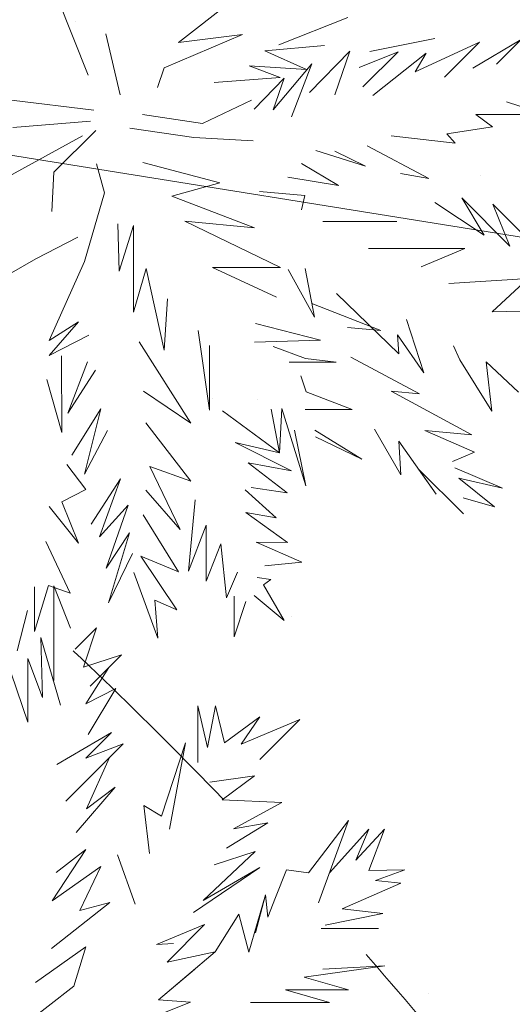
# Model space of a CAD drawing. Header units: millimetres. Extents: x 6487905018 to 6488192500, y 5882180700 to 5882375224.
# Tile 145 of 256: x 6488052217 to 6488052918, y 5882253674 to 5882255074. Entities that reach past the tile are written whole.
import ezdxf
from ezdxf.xclip import XClip

# ---------------------------------------------------------------- set-up
doc = ezdxf.new("R2010")
doc.units = ezdxf.units.MM
doc.header["$MEASUREMENT"] = 0
doc.header["$XCLIPFRAME"] = 2
for name, pattern in [('Dashed', [600, 300, -300]), ('Przerywana', [2400, 1200, -1200]), ('Wipeout_Contour', [1000, 0, -1000])]:
    doc.linetypes.add(name, pattern=pattern)
for name, color, linetype, lineweight in [('drzewa_Nr_pióra__154', 94, 'Continuous', 5), ('linie plan_Nr_pióra__2', 160, 'Continuous', 25), ('przewod_telekomunikacyjny__linia__Nr_pióra__1', 7, 'Continuous', 0), ('teren zielony_Nr_pióra__157', 93, 'Continuous', 0), ('Wymiarowanie_Nr_pióra__1', 7, 'Continuous', 0), ('ZBIORNIK_Nr_pióra__81', 182, 'Continuous', 5)]:
    doc.layers.add(name, color=color, linetype=linetype, lineweight=lineweight)
for name, color, linetype in [('Mapa cyfrowa', 7, 'Continuous'), ('przewod_telekomunikacyjny__linia_', 7, 'Continuous'), ('Wymiarowanie', 7, 'Continuous'), ('Zamość 06.10._2_Mapa cyfrowa', 7, 'Continuous')]:
    doc.layers.add(name, color=color, linetype=linetype)
doc.styles.add('GENERATED_STYLE_2', font='txt')
doc.dimstyles.new('GENERATED_STYLE__1', dxfattribs={"dimtxt": 750, "dimasz": 570, "dimexe": 0.18, "dimexo": 0, "dimgap": 0.09, "dimtad": 1, "dimlfac": 0.001, "dimzin": 0, "dimdsep": 46, "dimtxsty": 'GENERATED_STYLE_2', "dimblk": 'ARROWHEAD_11', "dimblk1": 'ARROWHEAD_11', "dimblk2": 'ARROWHEAD_11', "dimcen": 0.09, "dimclrd": 7, "dimclre": 7, "dimclrt": 7, "dimazin": 0, "dimtfac": 1, "dimtdec": 4, "dimtmove": 2, "dimatfit": 3, "dimfxl": 0, "dimtolj": 1, "dimtzin": 0, "dimarcsym": 0})
doc.dimstyles.new('GENERATED_STYLE__10', dxfattribs={"dimtxt": 600.000024, "dimasz": 917.874396, "dimexe": 0.18, "dimexo": 40, "dimgap": 0.09, "dimtad": 1, "dimtih": 1, "dimtoh": 1, "dimdec": 0, "dimlfac": 0.1, "dimzin": 0, "dimdsep": 46, "dimtxsty": 'GENERATED_STYLE_2', "dimblk": 'ARROWHEAD_5', "dimblk1": 'ARROWHEAD_5', "dimblk2": 'ARROWHEAD_5', "dimcen": 0.09, "dimclrd": 7, "dimclre": 7, "dimclrt": 7, "dimazin": 0, "dimtfac": 1, "dimtdec": 4, "dimtmove": 0, "dimatfit": 3, "dimfxl": 0, "dimtolj": 1, "dimtzin": 0, "dimarcsym": 0})
doc.dimstyles.new('GENERATED_STYLE__9', dxfattribs={"dimtxt": 750, "dimasz": 917.874396, "dimexe": 0.18, "dimexo": 40, "dimgap": 0.09, "dimtad": 1, "dimdec": 0, "dimlfac": 0.1, "dimzin": 0, "dimdsep": 46, "dimtxsty": 'GENERATED_STYLE_2', "dimblk": 'ARROWHEAD_5', "dimblk1": 'ARROWHEAD_5', "dimblk2": 'ARROWHEAD_5', "dimcen": 0.09, "dimclrd": 7, "dimclre": 7, "dimclrt": 7, "dimazin": 0, "dimtfac": 1, "dimtdec": 4, "dimtmove": 2, "dimatfit": 3, "dimfxl": 0, "dimtolj": 1, "dimtzin": 0, "dimarcsym": 0})

# ---------------------------------------------------------------- blocks, each defined once
blk = doc.blocks.new('Rysunek_1_2')
at = {"color": 254, "linetype": 'Wipeout_Contour', "lineweight": 0, "ltscale": 70061284114.24681}
blk.add_wipeout([(6487915525.867126, 5882181505.900702), (6488146644.289524, 5882181505.900702), (6488146644.289524, 5882373115.540435), (6488107628.768834, 5882373115.540435), (6488107628.768834, 5882320263.490532), (6488101226.436201, 5882320263.490532), (6488101226.436201, 5882373115.540435), (6487915525.867126, 5882373115.540435)], dxfattribs=at).dxf.layer = 'Zamość 06.10._2_Mapa cyfrowa'
blk = doc.blocks.new('*D48', base_point=(6488045394.921593, 5882250647.102998))
at = {"layer": 'Wymiarowanie_Nr_pióra__1', "linetype": 'Continuous'}
for points in [[(6488036623.110794, 5882257396.875629), (6488036611.692724, 5882257454.278144), (6488036579.176811, 5882257502.941647), (6488036530.513309, 5882257535.45756), (6488036473.110794, 5882257546.875629), (6488036415.70828, 5882257535.45756), (6488036367.044777, 5882257502.941647), (6488036334.528864, 5882257454.278144), (6488036323.110794, 5882257396.875629), (6488036334.528864, 5882257339.473115), (6488036367.044777, 5882257290.809612), (6488036415.70828, 5882257258.293699), (6488036473.110794, 5882257246.875629), (6488036530.513309, 5882257258.293699), (6488036579.176811, 5882257290.809612), (6488036611.692724, 5882257339.473115)], [(6488054863.783208, 5882254479.44625), (6488054852.365138, 5882254536.848765), (6488054819.849225, 5882254585.512267), (6488054771.185722, 5882254618.02818), (6488054713.783208, 5882254629.44625), (6488054656.380693, 5882254618.02818), (6488054607.717191, 5882254585.512267), (6488054575.201278, 5882254536.848765), (6488054563.783208, 5882254479.44625), (6488054575.201278, 5882254422.043736), (6488054607.717191, 5882254373.380233), (6488054656.380693, 5882254340.86432), (6488054713.783208, 5882254329.44625), (6488054771.185722, 5882254340.86432), (6488054819.849225, 5882254373.380233), (6488054852.365138, 5882254422.043736)]]:
    blk.add_hatch(color=256, dxfattribs=at).paths.add_polyline_path(points)
for p, q in [((6488036561.948439, 5882257952.316106), (6488036496.800833, 5882257544.99309)), ((6488036324.993334, 5882257420.565668), (6488036176.875874, 5882257444.255706)), ((6488054565.665748, 5882254503.136289), (6488036621.228254, 5882257373.185591)), ((6488036449.420755, 5882257248.758169), (6488036384.273149, 5882256841.435153)), ((6488054802.620852, 5882255034.886726), (6488054737.473247, 5882254627.56371)), ((6488055010.018128, 5882254432.066174), (6488054861.900668, 5882254455.756211)), ((6488054690.093169, 5882254331.32879), (6488054624.945563, 5882253924.005774))]:
    blk.add_line(p, q, dxfattribs=at)
for centre in [(6488036473.110794, 5882257396.875629), (6488054713.783208, 5882254479.44625)]:
    blk.add_circle(centre, 150, dxfattribs=at)
at = {"layer": 'Wymiarowanie_Nr_pióra__1', "insert": (6488043336.663181, 5882256451.019419), "char_height": 750, "attachment_point": 7, "rotation": 350.913025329, "style": 'GENERATED_STYLE_2'}
blk.add_mtext('\\A1;{\\fArial|b1|i0|c238|p38;18,47}', dxfattribs=at)
blk = doc.blocks.new('ARROWHEAD_11')
at = {"color": 0, "linetype": 'Continuous', "lineweight": 0}
blk.add_line((0, 0), (-1, 0), dxfattribs=at)
at = {"color": 0, "linetype": 'Continuous', "lineweight": 0, "const_width": 0.25, "flags": 128}
blk.add_lwpolyline([(-0.125, 0, 1), (0.125, 0, 1)], format="xyb", close=True, dxfattribs=at)
blk = doc.blocks.new('*D77', base_point=(6488045394.921593, 5882250647.102998))
at = {"layer": 'przewod_telekomunikacyjny__linia__Nr_pióra__1', "linetype": 'Continuous'}
blk.add_hatch(color=256, dxfattribs=at).paths.add_polyline_path([(6488057351.020344, 5882262834.607491), (6488056625.094238, 5882262197.391973), (6488057040.957753, 5882261919.79958)])
for p, q in [((6488057351.020344, 5882262834.607491), (6488056625.094238, 5882262197.391973)), ((6488057351.020344, 5882262834.607491), (6488057040.957753, 5882261919.79958)), ((6488057040.957753, 5882261919.79958), (6488056625.094238, 5882262197.391973)), ((6488056833.025996, 5882262058.595777), (6488046247.324568, 5882246200.066916)), ((6488046247.324568, 5882246200.066916), (6488053285.437386, 5882256743.923269)), ((6488049023.248511, 5882250108.702061), (6488049023.248511, 5882250608.702061)), ((6488048773.248511, 5882250358.702061), (6488049273.248511, 5882250358.702061))]:
    blk.add_line(p, q, dxfattribs=at)
at = {"layer": 'przewod_telekomunikacyjny__linia__Nr_pióra__1', "insert": (6488051112.822264, 5882253874.06099), "char_height": 750, "attachment_point": 7, "rotation": 56.276556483, "style": 'GENERATED_STYLE_2'}
blk.add_mtext('\\A1;{\\fArial|b1|i0|c238|p38;R 1\xa0500}', dxfattribs=at)
blk = doc.blocks.new('ARROWHEAD_5')
at = {"color": 0, "linetype": 'Continuous', "lineweight": 0}
blk.add_line((0, 0), (-1, 0), dxfattribs=at)
blk.add_solid([(-1, 0.2679), (0, 0), (-1, -0.2679), (-1, 0.2679)], dxfattribs=at)
blk = doc.blocks.new('*D79', base_point=(6488045394.921593, 5882250647.102998))
at = {"layer": 'Wymiarowanie_Nr_pióra__1', "linetype": 'Continuous'}
blk.add_hatch(color=256, dxfattribs=at).paths.add_polyline_path([(6488063680.254711, 5882253548.085899), (6488062715.420314, 5882253593.987003), (6488062821.733109, 5882253105.42013)])
for p, q in [((6488063680.254711, 5882253548.085899), (6488062715.420314, 5882253593.987003)), ((6488062821.733109, 5882253105.42013), (6488062715.420314, 5882253593.987003)), ((6488063680.254711, 5882253548.085899), (6488062821.733109, 5882253105.42013)), ((6488062768.576711, 5882253349.703567), (6488057266.319777, 5882252152.405216)), ((6488057266.319777, 5882252152.405216), (6488054914.661612, 5882252152.405216)), ((6488049023.248511, 5882250108.702061), (6488049023.248511, 5882250608.702061)), ((6488048773.248511, 5882250358.702061), (6488049273.248511, 5882250358.702061))]:
    blk.add_line(p, q, dxfattribs=at)
at = {"layer": 'Wymiarowanie_Nr_pióra__1', "insert": (6488054914.661612, 5882252272.405221), "char_height": 600.00002384, "attachment_point": 7, "style": 'GENERATED_STYLE_2'}
blk.add_mtext('\\A1;{\\fArial|b1|i0|c238|p38;1\xa0500}', dxfattribs=at)

msp = doc.modelspace()

# ---------------------------------------------------------------- block references
at = {"layer": 'Mapa cyfrowa', "color": 22, "linetype": 'Continuous', "lineweight": 5}
ref = msp.add_blockref('Rysunek_1_2', (0, 0), dxfattribs=at)
XClip(ref).set_block_clipping_path([(6487915525.8671264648, 5882181505.9007024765), (6488146644.2895231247, 5882181505.9007024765), (6488146644.2895231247, 5882373115.5404348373), (6488107628.7688331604, 5882373115.5404348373), (6488107628.7688331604, 5882320263.4905319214), (6488101226.4362001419, 5882320263.4905319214), (6488101226.4362001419, 5882373115.5404348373), (6487915525.8671264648, 5882373115.5404348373)])

# ---------------------------------------------------------------- next in the draw order: hatches: boundary and pattern name
at = {"layer": 'teren zielony_Nr_pióra__157', "linetype": 'Continuous'}
h = msp.add_hatch(dxfattribs=at)
h.set_pattern_fill('płyty_kamienne', color=256, style=0, pattern_type=2)
h.set_pattern_definition([(45, (6488045394.9, 5882252147.1), (-477.297, 477.297), [0, -450, 0, -675]), (110, (6488046894.9, 5882252147.1), (634.293, 230.864), [0, -330, 0, -570])])
h.paths.add_polyline_path([(6488047566.699059, 5882255932.5327), (6488045555.029326, 5882243354.950158), (6488046140.947524, 5882232527.375745, 0.2070569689), (6488048206.599371, 5882228254.370432, 0.0243137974), (6488049407.91275, 5882227454.239101, 0.0023663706), (6488049528.889167, 5882227382.669014), (6488050419.958063, 5882227639.987889), (6488050422.409745, 5882227655.31354), (6488050730.000001, 5882229610.000001), (6488051058.251553, 5882231630.009551), (6488051118.989788, 5882232009.688929), (6488053911.431513, 5882249465.456784), (6488055989.23284, 5882262453.952582), (6488056194.365236, 5882263736.503895), (6488052143.069927, 5882263733.65154), (6488050824.942152, 5882255492.308228, 0.0532631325)])

# ---------------------------------------------------------------- next in the draw order: linework, layer by layer
at = {"layer": 'drzewa_Nr_pióra__154', "linetype": 'Continuous'}
for p, q in [((6488052314.495706, 5882254994.996685), (6488052266.518114, 5882255115.363986)), ((6488052442.894044, 5882255041.264465), (6488052517.907578, 5882255099.284623)), ((6488052585.797469, 5882255038.078485), (6488052683.905791, 5882255076.509468)), ((6488052339.688212, 5882255053.326843), (6488052360.151681, 5882254966.858187)), ((6488052533.998503, 5882255052.535048), (6488052422.535523, 5882255005.082542)), ((6488052442.894044, 5882255041.264465), (6488052533.998503, 5882255052.535048)), ((6488052565.715762, 5882255029.499081), (6488052650.523397, 5882255037.004245)), ((6488052715.206556, 5882255028.500544), (6488052807.530993, 5882255046.825433)), ((6488052871.038377, 5882255041.697809), (6488052779.453882, 5882254999.556291)), ((6488052821.203763, 5882254991.863195), (6488052871.038377, 5882255041.697809)), ((6488052930.08156, 5882255045.489573), (6488052861.288126, 5882255004.863529)), ((6488052894.872322, 5882255010.280335), (6488052930.08156, 5882255045.489573)), ((6488052625.124196, 5882255002.833655), (6488052565.715762, 5882255029.499081)), ((6488052629.027411, 5882254969.950523), (6488052686.494637, 5882255028.966065)), ((6488052686.494637, 5882255028.966065), (6488052665.199755, 5882254966.945889)), ((6488052755.155531, 5882255027.85283), (6488052699.598946, 5882255005.462839)), ((6488052704.852935, 5882254977.97278), (6488052755.155531, 5882255027.85283)), ((6488052795.301312, 5882255026.236189), (6488052719.367813, 5882254965.862528)), ((6488052779.453882, 5882254999.556291), (6488052795.301312, 5882255026.236189)), ((6488052587.281024, 5882254991.547556), (6488052543.521468, 5882255008.15533)), ((6488052543.521468, 5882255008.15533), (6488052625.124196, 5882255002.833655)), ((6488052632.45281, 5882255010.889228), (6488052577.671829, 5882254945.681092)), ((6488052603.392332, 5882254935.417494), (6488052632.45281, 5882255010.889228)), ((6488052422.535523, 5882255005.082542), (6488052412.887196, 5882254977.085295)), ((6488052493.689116, 5882254984.124572), (6488052587.281024, 5882254991.547556)), ((6488052593.411874, 5882254990.699509), (6488052550.744614, 5882254946.541115)), ((6488052577.671829, 5882254945.681092), (6488052593.411874, 5882254990.699509)), ((6488052322.413303, 5882254945.112493), (6488052205.410297, 5882254959.152853)), ((6488052546.913114, 5882254959.417892), (6488052477.231682, 5882254925.996801)), ((6488052909.278688, 5882254957.108113), (6488052965.290798, 5882254938.778499)), ((6488052477.231682, 5882254925.996801), (6488052391.964986, 5882254938.690198)), ((6488052965.290798, 5882254938.778499), (6488052865.621571, 5882254938.778499)), ((6488052865.621571, 5882254938.778499), (6488052889.34527, 5882254921.579233)), ((6488052317.733184, 5882254929.512092), (6488052207.481892, 5882254920.475423)), ((6488052265.800457, 5882254856.781758), (6488052325.331587, 5882254916.312888)), ((6488052464.526142, 5882254906.302329), (6488052373.894627, 5882254919.257428)), ((6488052889.34527, 5882254921.579233), (6488052824.446795, 5882254911.269447)), ((6488052824.446795, 5882254911.269447), (6488052836.173213, 5882254898.285208)), ((6488052201.042186, 5882254850.990074), (6488052306.236696, 5882254908.450286)), ((6488052549.118328, 5882254901.285767), (6488052464.526142, 5882254906.302329)), ((6488052836.173213, 5882254898.285208), (6488052745.374558, 5882254908.465517)), ((6488052638.115726, 5882254887.860523), (6488052708.828692, 5882254865.494152)), ((6488052708.828692, 5882254865.494152), (6488052665.199755, 5882254886.777163)), ((6488052711.366969, 5882254894.544036), (6488052798.665009, 5882254848.037666)), ((6488052337.746641, 5882254827.721156), (6488052326.282204, 5882254868.71213)), ((6488052392.115082, 5882254870.428412), (6488052501.788046, 5882254841.533379)), ((6488052670.515451, 5882254838.172445), (6488052617.702682, 5882254869.064738)), ((6488052262.800828, 5882254800.846033), (6488052265.800457, 5882254856.781758)), ((6488052798.665009, 5882254848.037666), (6488052758.631211, 5882254855.126515)), ((6488052501.788046, 5882254841.533379), (6488052433.238551, 5882254822.942634)), ((6488052598.540398, 5882254849.617239), (6488052670.515451, 5882254838.172445)), ((6488052309.121762, 5882254729.868563), (6488052337.746641, 5882254827.721156)), ((6488052622.512438, 5882254823.740093), (6488052558.104159, 5882254829.399119)), ((6488052433.238551, 5882254822.942634), (6488052551.120431, 5882254777.821578)), ((6488052617.702988, 5882254803.23438), (6488052622.512438, 5882254823.740093)), ((6488052807.460965, 5882254813.673916), (6488052877.549844, 5882254767.446687)), ((6488052877.549844, 5882254767.446687), (6488052845.650746, 5882254820.413289)), ((6488052845.650746, 5882254820.413289), (6488052914.167706, 5882254751.896328)), ((6488052914.167706, 5882254751.896328), (6488052889.937713, 5882254811.282311)), ((6488052889.937713, 5882254811.282311), (6488052967.689025, 5882254733.530999)), ((6488052551.120431, 5882254777.821578), (6488052451.959032, 5882254787.37372)), ((6488052451.959032, 5882254787.37372), (6488052587.914043, 5882254721.635545)), ((6488052647.962468, 5882254786.716423), (6488052753.54598, 5882254786.716423)), ((6488052356.484579, 5882254783.629623), (6488052358.356627, 5882254716.235892)), ((6488052358.356627, 5882254716.235892), (6488052379.076179, 5882254781.231385)), ((6488052379.076179, 5882254781.231385), (6488052379.076179, 5882254658.202401)), ((6488052240.043188, 5882254733.987068), (6488052299.665666, 5882254764.430715)), ((6488052850.143662, 5882254748.526642), (6488052713.109741, 5882254748.526642)), ((6488052787.7895, 5882254722.308832), (6488052850.143662, 5882254748.526642)), ((6488052144.880743, 5882254679.385666), (6488052240.043188, 5882254733.987068)), ((6488052259.20048, 5882254617.545676), (6488052309.121762, 5882254729.868563)), ((6488052379.076179, 5882254658.202401), (6488052396.904428, 5882254720.085174)), ((6488052396.904428, 5882254720.085174), (6488052422.524345, 5882254604.19075)), ((6488052587.914043, 5882254721.635545), (6488052491.272042, 5882254721.635545)), ((6488052491.272042, 5882254721.635545), (6488052582.099458, 5882254679.328404)), ((6488052636.47943, 5882254650.887389), (6488052599.042075, 5882254718.756068)), ((6488052623.058164, 5882254719.785624), (6488052636.47943, 5882254650.887389)), ((6488052940.00197, 5882254705.843946), (6488052827.176888, 5882254698.67605)), ((6488052888.912788, 5882254658.526468), (6488052940.00197, 5882254705.843946)), ((6488052422.524345, 5882254604.19075), (6488052427.201174, 5882254676.796715)), ((6488052756.084553, 5882254598.670646), (6488052667.409891, 5882254684.524727)), ((6488052730.441822, 5882254631.747745), (6488052632.746336, 5882254670.051276)), ((6488052989.424041, 5882254660.914791), (6488052888.912788, 5882254658.526468)), ((6488052300.936902, 5882254644.346413), (6488052259.20048, 5882254617.545676)), ((6488052259.293078, 5882254596.422458), (6488052300.936902, 5882254644.346413)), ((6488052767.024727, 5882254647.436045), (6488052791.781311, 5882254571.519478)), ((6488052471.022546, 5882254631.693485), (6488052486.966331, 5882254518.639135)), ((6488052644.745416, 5882254618.225575), (6488052552.653453, 5882254641.767062)), ((6488052683.126781, 5882254636.035434), (6488052730.441822, 5882254631.747745)), ((6488052315.361922, 5882254625.345877), (6488052259.293078, 5882254596.422458)), ((6488052551.177581, 5882254615.145295), (6488052644.745416, 5882254618.225575)), ((6488052791.781311, 5882254571.519478), (6488052754.232504, 5882254625.561748)), ((6488052754.232504, 5882254625.561748), (6488052756.084553, 5882254598.670646)), ((6488052460.411845, 5882254500.267183), (6488052387.123766, 5882254615.985637)), ((6488052486.966331, 5882254518.639135), (6488052486.966331, 5882254610.369493)), ((6488052623.74251, 5882254592.354296), (6488052577.573879, 5882254608.997562)), ((6488052843.040003, 5882254590.458133), (6488052833.815145, 5882254609.909801)), ((6488052276.889413, 5882254487.100478), (6488052276.667193, 5882254595.958761)), ((6488052667.20085, 5882254586.703627), (6488052623.74251, 5882254592.354296)), ((6488052785.778645, 5882254542.015231), (6488052687.820109, 5882254593.969127)), ((6488052888.333444, 5882254517.141497), (6488052843.040003, 5882254590.458133)), ((6488052285.721161, 5882254514.583032), (6488052313.464708, 5882254587.60191)), ((6488052324.722163, 5882254575.424595), (6488052285.721161, 5882254514.583032)), ((6488052600.119126, 5882254586.703627), (6488052667.20085, 5882254586.703627)), ((6488052926.523224, 5882254544.098989), (6488052880.186132, 5882254587.259012)), ((6488052880.186132, 5882254587.259012), (6488052888.333444, 5882254517.141497)), ((6488052255.643588, 5882254562.38266), (6488052276.889413, 5882254487.100478)), ((6488052624.687896, 5882254544.722289), (6488052617.052991, 5882254567.403673)), ((6488052393.363927, 5882254545.783833), (6488052460.411845, 5882254500.267183)), ((6488052689.70914, 5882254519.690331), (6488052624.687896, 5882254544.722289)), ((6488052860.175597, 5882254483.581107), (6488052745.188917, 5882254545.693472)), ((6488052745.188917, 5882254545.693472), (6488052785.778645, 5882254542.015231)), ((6488052332.522364, 5882254520.823192), (6488052291.180932, 5882254454.830161)), ((6488052309.4304, 5882254427.707572), (6488052332.522364, 5882254520.823192)), ((6488052574.619005, 5882254520.317872), (6488052586.746495, 5882254457.893255)), ((6488052586.746495, 5882254457.893255), (6488052589.914429, 5882254520.942463)), ((6488052589.914429, 5882254520.942463), (6488052624.187457, 5882254411.092052)), ((6488052622.905638, 5882254519.690331), (6488052689.70914, 5882254519.690331)), ((6488052586.746495, 5882254457.893255), (6488052505.686812, 5882254517.703112)), ((6488052460.545284, 5882254417.939365), (6488052396.484007, 5882254500.54267)), ((6488052703.39802, 5882254448.967812), (6488052636.67093, 5882254490.406217)), ((6488052721.640923, 5882254491.82743), (6488052758.817325, 5882254426.714956)), ((6488052341.882604, 5882254489.62239), (6488052309.4304, 5882254427.707572)), ((6488052624.187457, 5882254411.092052), (6488052607.715603, 5882254490.20346)), ((6488052637.797032, 5882254480.879563), (6488052703.39802, 5882254448.967812)), ((6488052863.678363, 5882254458.853447), (6488052793.238153, 5882254489.646977)), ((6488052793.238153, 5882254489.646977), (6488052860.175597, 5882254483.581107)), ((6488052523.699311, 5882254472.592243), (6488052586.746495, 5882254457.893255)), ((6488052603.422568, 5882254432.616422), (6488052523.699311, 5882254472.592243)), ((6488052758.817325, 5882254426.714956), (6488052756.439235, 5882254474.802259)), ((6488052756.439235, 5882254474.802259), (6488052809.447782, 5882254399.152481)), ((6488052832.350471, 5882254445.897519), (6488052863.678363, 5882254458.853447)), ((6488052311.321341, 5882254405.778206), (6488052284.161121, 5882254441.261147)), ((6488052445.191832, 5882254348.935019), (6488052402.143716, 5882254438.471467)), ((6488052402.143716, 5882254438.471467), (6488052460.545284, 5882254417.939365)), ((6488052597.494087, 5882254401.404938), (6488052542.160105, 5882254443.622355)), ((6488052542.160105, 5882254443.622355), (6488052603.422568, 5882254432.616422)), ((6488052809.447782, 5882254399.152481), (6488052784.376231, 5882254434.932696)), ((6488052784.376231, 5882254434.932696), (6488052848.042193, 5882254371.266735)), ((6488052903.515721, 5882254408.047836), (6488052835.848707, 5882254436.96513)), ((6488052360.603085, 5882254420.980627), (6488052318.954214, 5882254356.897659)), ((6488052330.640476, 5882254338.493734), (6488052360.603085, 5882254420.980627)), ((6488052892.283433, 5882254381.090343), (6488052841.679101, 5882254422.077815)), ((6488052841.679101, 5882254422.077815), (6488052903.515721, 5882254408.047836)), ((6488052546.386122, 5882254408.681005), (6488052597.494087, 5882254401.404938)), ((6488052276.879157, 5882254388.545169), (6488052311.321341, 5882254405.778206)), ((6488052396.522793, 5882254405.175695), (6488052445.191832, 5882254348.935019)), ((6488052581.56868, 5882254365.924364), (6488052537.760645, 5882254405.640078)), ((6488052847.772146, 5882254394.243631), (6488052892.283433, 5882254381.090343)), ((6488052259.20048, 5882254381.979625), (6488052300.770184, 5882254329.64627)), ((6488052300.770184, 5882254329.64627), (6488052276.879157, 5882254388.545169)), ((6488052371.523366, 5882254383.539664), (6488052330.640476, 5882254338.493734)), ((6488052340.303743, 5882254294.308763), (6488052371.523366, 5882254383.539664)), ((6488052466.68581, 5882254391.339865), (6488052457.32557, 5882254289.93726)), ((6488052442.99189, 5882254288.985578), (6488052392.483411, 5882254370.000826)), ((6488052597.732796, 5882254330.752263), (6488052538.542092, 5882254373.361169)), ((6488052538.542092, 5882254373.361169), (6488052581.56868, 5882254365.924364)), ((6488052457.32557, 5882254289.93726), (6488052482.385432, 5882254355.434441)), ((6488052482.385432, 5882254355.434441), (6488052482.385432, 5882254275.896899)), ((6488052373.083405, 5882254344.538663), (6488052340.303743, 5882254294.308763)), ((6488052343.442644, 5882254244.696097), (6488052373.083405, 5882254344.538663)), ((6488052288.841241, 5882254258.736459), (6488052254.52036, 5882254332.058342)), ((6488052482.385432, 5882254275.896899), (6488052503.308043, 5882254328.975462)), ((6488052503.308043, 5882254328.975462), (6488052511.165063, 5882254252.10707)), ((6488052553.464931, 5882254330.902467), (6488052597.732796, 5882254330.752263)), ((6488052618.215591, 5882254302.464324), (6488052553.464931, 5882254330.902467)), ((6488052377.763526, 5882254314.897902), (6488052343.442644, 5882254244.696097)), ((6488052440.745432, 5882254235.070592), (6488052389.474043, 5882254311.394237)), ((6488052389.474043, 5882254311.394237), (6488052442.99189, 5882254288.985578)), ((6488052565.66566, 5882254297.291611), (6488052618.215591, 5882254302.464324)), ((6488052379.335247, 5882254287.907933), (6488052413.787939, 5882254194.634354)), ((6488052511.165063, 5882254252.10707), (6488052526.759107, 5882254288.456137)), ((6488052574.391255, 5882254277.897206), (6488052554.658826, 5882254280.706445)), ((6488052238.103724, 5882254204.135056), (6488052258.351975, 5882254269.361368)), ((6488052238.103724, 5882254267.74522), (6488052238.103724, 5882254204.135056)), ((6488052258.351975, 5882254269.361368), (6488052288.841241, 5882254258.736459)), ((6488052265.743552, 5882254134.496775), (6488052265.743552, 5882254269.049138)), ((6488052265.743552, 5882254269.049138), (6488052289.273708, 5882254208.805018)), ((6488052564.003605, 5882254270.346576), (6488052574.391255, 5882254277.897206)), ((6488052593.049057, 5882254219.735456), (6488052564.003605, 5882254270.346576)), ((6488052522.117123, 5882254196.693606), (6488052522.117123, 5882254254.41509)), ((6488052550.576142, 5882254255.453063), (6488052593.049057, 5882254219.735456)), ((6488052413.787939, 5882254194.634354), (6488052409.295024, 5882254248.549338)), ((6488052409.295024, 5882254248.549338), (6488052440.745432, 5882254235.070592)), ((6488052538.671746, 5882254246.770319), (6488052522.117123, 5882254196.693606)), ((6488052213.400167, 5882254176.486136), (6488052228.443074, 5882254234.234328)), ((6488052295.79689, 5882254178.916782), (6488052326.347674, 5882254209.467567)), ((6488052326.347674, 5882254209.467567), (6488052308.09357, 5882254153.364164)), ((6488052249.391062, 5882254110.132574), (6488052247.120834, 5882254195.452311)), ((6488052247.120834, 5882254195.452311), (6488052274.996355, 5882254099.614745)), ((6488052308.09357, 5882254153.364164), (6488052362.098593, 5882254171.116582)), ((6488052362.098593, 5882254171.116582), (6488052317.236696, 5882254126.254684)), ((6488052196.994351, 5882254168.516516), (6488052228.902378, 5882254075.207582)), ((6488052228.902378, 5882254075.207582), (6488052228.902378, 5882254165.599957)), ((6488052228.902378, 5882254165.599957), (6488052249.391062, 5882254110.132574)), ((6488052311.073322, 5882254101.539349), (6488052344.104873, 5882254153.122862)), ((6488052344.104873, 5882254153.122862), (6488052317.236696, 5882254126.254684)), ((6488052353.980228, 5882254123.029387), (6488052311.073322, 5882254101.539349)), ((6488052314.47178, 5882254057.874418), (6488052353.980228, 5882254123.029387)), ((6488052470.266693, 5882254017.982451), (6488052470.266693, 5882254098.318352)), ((6488052470.266693, 5882254098.318352), (6488052484.284511, 5882254039.33104)), ((6488052484.284511, 5882254039.33104), (6488052495.507064, 5882254098.318352)), ((6488052495.507064, 5882254098.318352), (6488052508.531361, 5882254046.051236)), ((6488052558.429241, 5882254083.006924), (6488052508.531361, 5882254046.051236)), ((6488052531.868675, 5882254044.197375), (6488052558.429241, 5882254083.006924)), ((6488052615.534716, 5882254078.941456), (6488052531.868675, 5882254044.197375)), ((6488052558.640584, 5882254022.047323), (6488052615.534716, 5882254078.941456)), ((6488052347.80149, 5882254060.617007), (6488052269.796222, 5882254015.112575)), ((6488052311.39729, 5882254024.212808), (6488052347.80149, 5882254060.617007)), ((6488052282.796556, 5882253963.111238), (6488052364.048643, 5882254044.363326)), ((6488052364.048643, 5882254044.363326), (6488052311.39729, 5882254024.212808)), ((6488052453.065291, 5882254045.953197), (6488052418.780778, 5882253941.78825)), ((6488052430.208831, 5882253923.021428), (6488052453.065291, 5882254045.953197)), ((6488052344.748837, 5882254025.063519), (6488052299.503326, 5882253979.818009)), ((6488052312.359912, 5882253951.943606), (6488052344.748837, 5882254025.063519)), ((6488052551.184196, 5882253998.921244), (6488052487.468095, 5882253990.011704)), ((6488052505.035821, 5882253964.79458), (6488052551.184196, 5882253998.921244)), ((6488052297.574036, 5882253918.547932), (6488052352.777295, 5882253983.028011)), ((6488052352.777295, 5882253983.028011), (6488052312.359912, 5882253951.943606)), ((6488052589.858288, 5882253961.284431), (6488052505.035821, 5882253964.79458)), ((6488052521.162422, 5882253923.589948), (6488052589.858288, 5882253961.284431)), ((6488052418.780778, 5882253941.78825), (6488052393.837095, 5882253956.716257)), ((6488052393.837095, 5882253956.716257), (6488052401.79404, 5882253888.637916)), ((6488052511.232268, 5882253896.137157), (6488052569.90033, 5882253932.038573)), ((6488052569.90033, 5882253932.038573), (6488052521.162422, 5882253923.589948)), ((6488052684.752439, 5882253935.590629), (6488052627.843635, 5882253861.286189)), ((6488052642.069741, 5882253818.774828), (6488052684.752439, 5882253935.590629)), ((6488052713.413463, 5882253923.09465), (6488052657.543531, 5882253861.124146)), ((6488052735.878039, 5882253923.09465), (6488052695.068078, 5882253879.361051)), ((6488052695.068078, 5882253879.361051), (6488052713.413463, 5882253923.09465)), ((6488052713.5836, 5882253864.519854), (6488052735.878039, 5882253923.09465)), ((6488052263.296055, 5882253821.407598), (6488052311.39729, 5882253894.209468)), ((6488052311.39729, 5882253894.209468), (6488052269.008819, 5882253861.695192)), ((6488052477.802023, 5882253821.743746), (6488052551.986871, 5882253891.537229)), ((6488052551.986871, 5882253891.537229), (6488052493.803533, 5882253872.689813)), ((6488052381.480647, 5882253816.52837), (6488052356.415754, 5882253886.640408)), ((6488052332.67573, 5882253870.420128), (6488052263.296055, 5882253821.407598)), ((6488052302.619568, 5882253807.664802), (6488052332.67573, 5882253870.420128)), ((6488052464.184362, 5882253805.019054), (6488052558.426713, 5882253868.698773)), ((6488052558.426713, 5882253868.698773), (6488052477.802023, 5882253821.743746)), ((6488052596.389065, 5882253865.313466), (6488052580.879951, 5882253826.148529)), ((6488052627.843635, 5882253861.286189), (6488052596.389065, 5882253865.313466)), ((6488052764.964106, 5882253865.666999), (6488052713.5836, 5882253864.519854)), ((6488052722.94222, 5882253850.225236), (6488052764.964106, 5882253865.666999)), ((6488052759.269567, 5882253846.38629), (6488052722.94222, 5882253850.225236)), ((6488052675.415276, 5882253809.863462), (6488052759.269567, 5882253846.38629)), ((6488052262.399482, 5882253753.44551), (6488052345.198159, 5882253818.807531)), ((6488052345.198159, 5882253818.807531), (6488052302.619568, 5882253807.664802)), ((6488052543.056043, 5882253748.543508), (6488052566.53811, 5882253830.096876)), ((6488052566.53811, 5882253830.096876), (6488052552.211433, 5882253776.092132)), ((6488052569.893077, 5882253798.403534), (6488052566.53811, 5882253830.096876)), ((6488052580.879951, 5882253826.148529), (6488052569.893077, 5882253798.403534)), ((6488052733.44905, 5882253803.407063), (6488052675.415276, 5882253809.863462)), ((6488052495.251272, 5882253749.010078), (6488052528.646402, 5882253802.524632)), ((6488052528.646402, 5882253802.524632), (6488052543.056043, 5882253748.543508)), ((6488052651.596495, 5882253786.68897), (6488052733.44905, 5882253803.407063)), ((6488052480.019011, 5882253787.630195), (6488052411.695089, 5882253759.314308)), ((6488052426.773952, 5882253734.385136), (6488052480.019011, 5882253787.630195)), ((6488052645.656611, 5882253782.129872), (6488052727.435135, 5882253782.129872)), ((6488052311.133002, 5882253756.261228), (6488052239.701032, 5882253705.511551)), ((6488052294.108453, 5882253700.023147), (6488052311.133002, 5882253756.261228)), ((6488052411.695089, 5882253759.314308), (6488052435.800054, 5882253760.870294)), ((6488052414.653588, 5882253680.741617), (6488052495.251272, 5882253749.010078)), ((6488052495.251272, 5882253749.010078), (6488052426.773952, 5882253734.385136)), ((6488052414.653588, 5882253680.741617), (6488052465.815033, 5882253723.92653)), ((6488052465.815033, 5882253723.92653), (6488052414.653588, 5882253680.741617)), ((6488052621.384836, 5882253712.832399), (6488052736.420966, 5882253728.916519)), ((6488052736.420966, 5882253728.916519), (6488052648.199475, 5882253724.43429)), ((6488052684.752439, 5882253694.715871), (6488052621.384836, 5882253712.832399)), ((6488052219.094919, 5882253642.002989), (6488052294.108453, 5882253700.023147)), ((6488052657.794946, 5882253677.001117), (6488052594.995018, 5882253694.715871)), ((6488052594.995018, 5882253694.715871), (6488052684.752439, 5882253694.715871)), ((6488052460.106667, 5882253677.247992), (6488052414.653588, 5882253680.741617)), ((6488052361.998344, 5882253638.817009), (6488052460.106667, 5882253677.247992)), ((6488052545.38968, 5882253677.001117), (6488052657.794946, 5882253677.001117))]:
    msp.add_line(p, q, dxfattribs=at)
at = {"layer": 'linie plan_Nr_pióra__2', "linetype": 'Przerywana'}
msp.add_arc((6488049023.248511, 5882250358.702061), 15000, 355.9747496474, 89.7571800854, dxfattribs=at)
at = {"layer": 'ZBIORNIK_Nr_pióra__81', "linetype": 'Dashed'}
msp.add_arc((6488047862.776499, 5882249489.331779), 6449.999996, 11.9705240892, 148.9127154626, dxfattribs=at)

# ---------------------------------------------------------------- next in the draw order: dimensions: what is measured, and where the dimension line sits
at = {"layer": 'przewod_telekomunikacyjny__linia_', "linetype": 'Continuous'}
dim = msp.add_radius_dim(center=(6488049023.248511, 5882250358.702061), mpoint=(6488057351.020344, 5882262834.607491), dimstyle='GENERATED_STYLE__9', dxfattribs=at)
dim.commit()
dim.dimension.update_dxf_attribs({"geometry": '*D77', "text_midpoint": (6488051798.354351, 5882255576.513194), "dimtype": 164, "text_rotation": 56.276556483})
at = {"layer": 'Wymiarowanie', "linetype": 'Continuous'}
dim = msp.add_linear_dim(base=(6488036473.110794, 5882257396.875629), p1=(6488054713.78321, 5882254479.44626), p2=(6488037093.05036, 5882261272.929874), angle=170.913025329, dimstyle='GENERATED_STYLE__1', dxfattribs=at)
dim.commit()
dim.dimension.update_dxf_attribs({"geometry": '*D48', "text_midpoint": (6488044662.081496, 5882256618.796999), "dimtype": 160, "text_rotation": 350.913025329})
dim = msp.add_radius_dim(center=(6488049023.248511, 5882250358.702061), mpoint=(6488063680.254711, 5882253548.085899), dimstyle='GENERATED_STYLE__10', dxfattribs=at)
dim.commit()
dim.dimension.update_dxf_attribs({"geometry": '*D79', "text_midpoint": (6488055940.490652, 5882252572.405233), "dimtype": 164})

doc.saveas('drawing.dxf')
